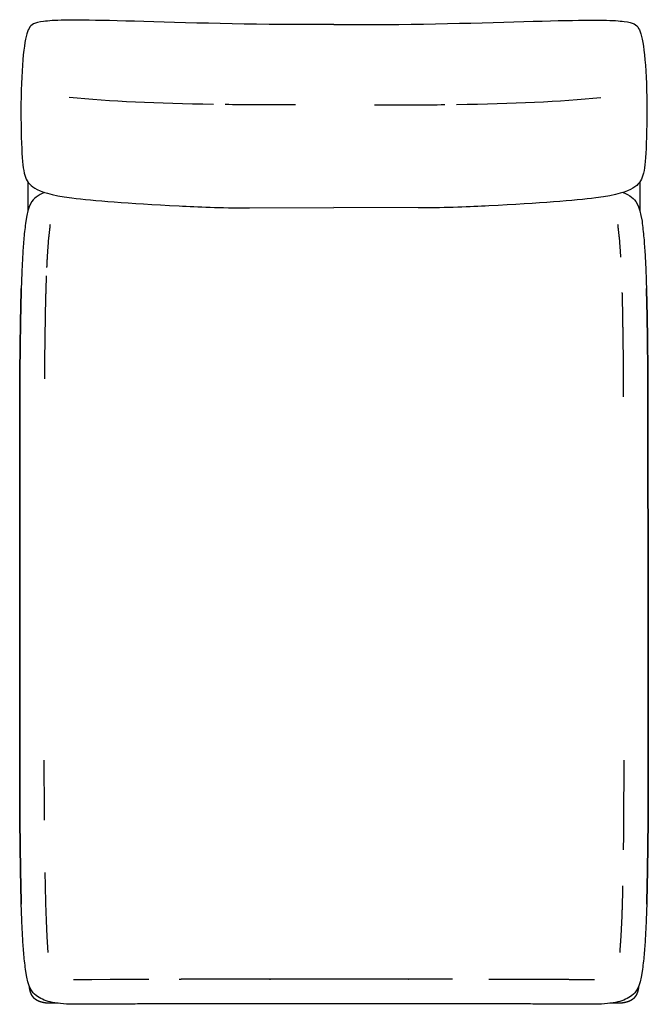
# Model space of a CAD drawing. Header units: millimetres. Extents: x -175 to 550, y -219 to 1321.
# Tile 6 of 11: x -6 to 122, y 236 to 437. Entities that reach past the tile are written whole.
import ezdxf

# ---------------------------------------------------------------- set-up
doc = ezdxf.new("R2010")
doc.units = ezdxf.units.MM
doc.layers.get('0').update_dxf_attribs({"true_color": 0x000000})

msp = doc.modelspace()

# ---------------------------------------------------------------- linework, layer by layer
at = {"linetype": 'Continuous'}
for p, q in [((40.52, 398.28), (57.71, 398.32)), ((74.91, 398.28), (57.71, 398.32)), ((-1.27, 282.17), (-1.27, 285.69)), ((-1.25, 278.46), (-1.27, 282.17)), ((-1.24, 274.76), (-1.25, 278.46)), ((-1.22, 273.44), (-1.24, 274.76)), ((-1.05, 260.08), (-1.1, 262.76)), ((-0.96, 256.5), (-1.05, 260.08)), ((-0.84, 253.02), (-0.96, 256.5)), ((-0.67, 249.68), (-0.84, 253.02)), ((-0.44, 246.46), (-0.67, 249.68)), ((8.4, 240.91), (4.69, 240.9)), ((12.12, 240.94), (8.4, 240.91)), ((15.84, 240.96), (12.12, 240.94)), ((19.57, 240.97), (15.84, 240.96)), ((20.04, 240.97), (19.57, 240.97))]:
    msp.add_line(p, q, dxfattribs=at)
for points in [[(-4.61, 403.56), (-4.61, 397.59)], [(120.04, 403.56), (120.04, 397.59)]]:
    msp.add_lwpolyline(points, dxfattribs=at)
for points, degree, knots in [([(57.71, 435.68), (54.21, 435.65), (36.89, 435.62), (7.04, 436.75), (-2.75, 436.41), (-4.48, 435.33), (-5.49, 431.5), (-6.16, 421.13), (-5.9, 409.17), (-5.41, 404.52), (-3.88, 402.27), (1.86, 400.19), (18.21, 399.06), (34.39, 398.27), (40.52, 398.28)], 3, [896.87584, 896.87584, 896.87584, 896.87584, 931.711355, 1064.812978, 1197.9146, 1331.016222, 1464.117844, 1597.219466, 1730.321089, 1863.422711, 1996.524333, 2129.625955, 2262.727577, 2311.629404, 2311.629404, 2311.629404, 2311.629404]), ([(57.71, 435.68), (61.22, 435.65), (78.54, 435.62), (108.39, 436.75), (118.18, 436.41), (119.9, 435.33), (120.92, 431.5), (121.59, 421.13), (121.33, 409.17), (120.84, 404.52), (119.3, 402.27), (113.57, 400.19), (97.22, 399.06), (81.04, 398.27), (74.91, 398.28)], 3, [896.87584, 896.87584, 896.87584, 896.87584, 931.711355, 1064.812978, 1197.9146, 1331.016222, 1464.117844, 1597.219466, 1730.321089, 1863.422711, 1996.524333, 2129.625955, 2262.727577, 2311.629404, 2311.629404, 2311.629404, 2311.629404]), ([(49.91, 419.3), (47.16, 419.29), (42.22, 419.27), (37.6, 419.3), (35.56, 419.32)], 3, [305.766476, 305.766476, 305.766476, 305.766476, 367.209493, 418.458872, 418.458872, 418.458872, 418.458872]), ([(65.97, 419.3), (68.72, 419.29), (73.66, 419.27), (78.28, 419.3), (80.32, 419.32)], 3, [305.766476, 305.766476, 305.766476, 305.766476, 367.209493, 418.458872, 418.458872, 418.458872, 418.458872]), ([(-1.19, 401.43), (-1.85, 401.17), (-3.24, 400.35), (-4.47, 399.04), (-5.04, 395.54), (-5.17, 394.41), (-5.3, 393.28), (-5.42, 392.16), (-5.5, 391.03), (-5.58, 389.91), (-5.66, 388.79), (-5.72, 387.64), (-5.78, 386.49), (-5.83, 385.35), (-5.87, 384.17), (-5.92, 382.99), (-5.96, 381.81), (-5.99, 380.6), (-6.02, 379.4), (-6.05, 378.19), (-6.07, 376.97), (-6.09, 375.75), (-6.11, 374.53), (-6.13, 373.3), (-6.15, 372.07), (-6.17, 370.85), (-6.18, 369.61), (-6.19, 368.38), (-6.21, 367.15), (-6.22, 365.91), (-6.23, 364.67), (-6.23, 363.44), (-6.24, 362.2), (-6.25, 360.96), (-6.25, 359.72), (-6.26, 358.48), (-6.26, 357.24), (-6.27, 289.22), (-6.27, 288.05), (-6.27, 286.87), (-6.27, 285.69), (-6.27, 286.87), (-6.27, 288.05), (-6.27, 289.22), (-6.26, 357.24), (-6.26, 358.48), (-6.25, 359.72), (-6.25, 360.96), (-6.24, 362.2), (-6.23, 363.44), (-6.23, 364.67), (-6.22, 365.91), (-6.21, 367.15), (-6.19, 368.38), (-6.18, 369.61), (-6.17, 370.85), (-6.15, 372.07), (-6.13, 373.3), (-6.11, 374.53), (-6.09, 375.75), (-6.07, 376.97), (-6.05, 378.19), (-6.02, 379.4), (-5.99, 380.6), (-5.96, 381.81)], 3, [240.668267, 240.668267, 240.668267, 240.668267, 270.609564, 316.137643, 316.137643, 316.137643, 317.137643, 317.137643, 317.137643, 318.137643, 318.137643, 318.137643, 319.137643, 319.137643, 319.137643, 320.137643, 320.137643, 320.137643, 321.137643, 321.137643, 321.137643, 322.137643, 322.137643, 322.137643, 323.137643, 323.137643, 323.137643, 324.137643, 324.137643, 324.137643, 325.137643, 325.137643, 325.137643, 326.137643, 326.137643, 326.137643, 327.137643, 327.137643, 327.137643, 328.088514, 328.088514, 328.088514, 329.039385, 329.039385, 329.039385, 330.039385, 330.039385, 330.039385, 331.039385, 331.039385, 331.039385, 332.039385, 332.039385, 332.039385, 333.039385, 333.039385, 333.039385, 334.039385, 334.039385, 334.039385, 335.039385, 335.039385, 335.039385, 336.039385, 336.039385, 336.039385, 336.039385]), ([(-3.41, 401.35), (-3.41, 401.35), (-3.41, 401.35), (-3.41, 401.35), (-3.41, 401.35)], 2, [22, 22, 22, 23, 23, 23.917996, 23.917996, 23.917996]), ([(-3.32, 401.44), (-3.32, 401.44), (-3.32, 401.44), (-3.32, 401.44), (-3.32, 401.44)], 2, [-971.25502, -971.25502, -971.25502, -970.510041, -970.510041, -969.765061, -969.765061, -969.765061]), ([(116.62, 401.43), (117.28, 401.17), (118.67, 400.35), (119.9, 399.04), (120.47, 395.54), (120.59, 394.41), (120.72, 393.28), (120.85, 392.16), (120.93, 391.03), (121.01, 389.91), (121.09, 388.79), (121.15, 387.64), (121.2, 386.49), (121.26, 385.35), (121.3, 384.17), (121.34, 382.99), (121.38, 381.81), (121.41, 380.6), (121.44, 379.4), (121.47, 378.19), (121.5, 376.97), (121.52, 375.75), (121.54, 374.53), (121.56, 373.3), (121.58, 372.07), (121.59, 370.85), (121.61, 369.61), (121.62, 368.38), (121.63, 367.15), (121.64, 365.91), (121.65, 364.67), (121.66, 363.44), (121.67, 362.2), (121.68, 360.96), (121.68, 359.72), (121.69, 358.48), (121.69, 357.24), (121.69, 289.22), (121.69, 288.05), (121.69, 286.87), (121.7, 285.69), (121.69, 286.87), (121.69, 288.05), (121.69, 289.22), (121.69, 357.24), (121.69, 358.48), (121.68, 359.72), (121.68, 360.96), (121.67, 362.2), (121.66, 363.44), (121.65, 364.67), (121.64, 365.91), (121.63, 367.15), (121.62, 368.38), (121.61, 369.61), (121.59, 370.85), (121.58, 372.07), (121.56, 373.3), (121.54, 374.53), (121.52, 375.75), (121.5, 376.97), (121.47, 378.19), (121.44, 379.4), (121.41, 380.6), (121.38, 381.81)], 3, [240.668267, 240.668267, 240.668267, 240.668267, 270.609564, 316.137643, 316.137643, 316.137643, 317.137643, 317.137643, 317.137643, 318.137643, 318.137643, 318.137643, 319.137643, 319.137643, 319.137643, 320.137643, 320.137643, 320.137643, 321.137643, 321.137643, 321.137643, 322.137643, 322.137643, 322.137643, 323.137643, 323.137643, 323.137643, 324.137643, 324.137643, 324.137643, 325.137643, 325.137643, 325.137643, 326.137643, 326.137643, 326.137643, 327.137643, 327.137643, 327.137643, 328.088514, 328.088514, 328.088514, 329.039385, 329.039385, 329.039385, 330.039385, 330.039385, 330.039385, 331.039385, 331.039385, 331.039385, 332.039385, 332.039385, 332.039385, 333.039385, 333.039385, 333.039385, 334.039385, 334.039385, 334.039385, 335.039385, 335.039385, 335.039385, 336.039385, 336.039385, 336.039385, 336.039385]), ([(118.8, 401.44), (118.8, 401.44), (118.8, 401.44), (118.8, 401.44), (118.8, 401.44)], 2, [971.25502, 971.25502, 971.25502, 972, 972, 972.74498, 972.74498, 972.74498]), ([(118.89, 401.35), (118.89, 401.35), (118.89, 401.35), (118.89, 401.35), (118.89, 401.35)], 2, [22, 22, 22, 23, 23, 23.917996, 23.917996, 23.917996]), ([(116.73, 359.77), (116.72, 361.59), (116.71, 363.4), (116.7, 365.25), (116.69, 367.1), (116.67, 368.94), (116.65, 370.78), (116.62, 372.62), (116.59, 374.45), (116.56, 376.27), (116.53, 378.08), (116.49, 379.54), (116.46, 381)], 2, [76.117011, 76.117011, 76.117011, 83.636637, 83.636637, 91.308496, 91.308496, 98.980356, 98.980356, 106.652215, 106.652215, 114.324075, 114.324075, 120.583516, 120.583516, 120.583516]), ([(121.44, 256.35), (121.47, 257.56), (121.5, 258.76), (121.53, 259.97), (121.55, 261.19), (121.57, 262.41), (121.59, 263.63), (121.61, 264.86), (121.63, 266.09), (121.65, 267.31), (121.66, 268.55), (121.67, 269.78), (121.69, 271.01), (121.7, 272.25), (121.7, 273.49), (121.71, 274.72), (121.72, 275.96), (121.73, 277.2), (121.73, 278.44), (121.74, 279.68), (121.74, 280.92), (121.75, 282.16), (121.75, 283.33), (121.75, 284.51), (121.75, 285.69), (121.75, 284.51), (121.75, 283.33), (121.75, 282.16), (121.74, 280.92), (121.74, 279.68), (121.73, 278.44), (121.73, 277.2), (121.72, 275.96), (121.71, 274.72), (121.7, 273.49), (121.7, 272.25), (121.69, 271.01), (121.67, 269.78), (121.66, 268.55), (121.65, 267.31), (121.63, 266.09), (121.61, 264.86), (121.59, 263.63), (121.57, 262.41), (121.55, 261.19), (121.53, 259.97), (121.5, 258.76), (121.47, 257.56), (121.44, 256.35), (121.4, 255.17), (121.35, 253.99), (121.31, 252.81), (121.26, 251.67), (121.2, 250.52), (121.14, 249.37), (121.06, 248.25), (120.98, 247.13), (120.9, 246), (120.78, 244.88), (120.65, 243.75), (120.52, 242.62), (119.95, 239.12), (118.47, 237.54), (115.9, 236.24), (112.77, 235.95), (110.86, 235.9), (109.59, 235.9), (108.32, 235.91), (107.06, 235.91), (105.82, 235.92), (104.57, 235.93), (103.33, 235.94), (102.09, 235.94), (100.85, 235.95), (99.61, 235.96), (98.37, 235.96), (97.13, 235.97), (95.89, 235.97), (94.66, 235.97), (93.42, 235.98), (92.18, 235.98), (90.94, 235.99), (89.7, 235.99), (88.46, 236), (87.22, 236), (85.98, 236), (84.74, 236), (83.5, 236), (82.26, 236.01), (81.01, 236.01), (79.77, 236.01), (78.52, 236.01), (77.28, 236.01), (76.03, 236.01), (74.78, 236.01), (73.53, 236.01), (72.28, 236.01), (71.03, 236.01), (69.79, 236.01), (69.12, 236.01), (68.45, 236.01), (67.79, 236.01), (67.12, 236.01), (66.45, 236.01), (45.69, 236.01), (44.44, 236.01), (43.2, 236.01), (41.95, 236.01), (40.7, 236.01), (39.45, 236.01), (38.2, 236.01), (36.96, 236.01), (35.71, 236.01), (34.47, 236.01), (33.22, 236.01), (31.98, 236), (30.74, 236), (29.5, 236), (28.26, 236), (27.02, 236), (25.78, 235.99), (24.54, 235.99), (23.3, 235.98), (22.06, 235.98), (20.82, 235.97), (19.59, 235.97), (18.35, 235.97), (17.11, 235.96), (15.87, 235.96), (14.63, 235.95), (13.39, 235.94), (12.15, 235.94), (10.9, 235.93), (9.66, 235.92), (8.42, 235.91), (7.16, 235.91), (5.89, 235.9), (4.62, 235.9), (2.71, 235.95), (-0.42, 236.24), (-2.99, 237.54), (-4.47, 239.12), (-5.04, 242.62), (-5.17, 243.75), (-5.3, 244.88), (-5.42, 246), (-5.5, 247.13), (-5.58, 248.25), (-5.66, 249.37), (-5.72, 250.52), (-5.78, 251.67), (-5.83, 252.81), (-5.87, 253.99), (-5.92, 255.17), (-5.96, 256.35), (-5.99, 257.56), (-6.02, 258.76), (-6.05, 259.97), (-6.07, 261.19), (-6.09, 262.41), (-6.11, 263.63), (-6.13, 264.86), (-6.15, 266.09), (-6.17, 267.31), (-6.18, 268.55), (-6.19, 269.78), (-6.21, 271.01), (-6.22, 272.25), (-6.23, 273.49), (-6.23, 274.72), (-6.24, 275.96), (-6.25, 277.2), (-6.25, 278.44), (-6.26, 279.68), (-6.26, 280.92), (-6.27, 282.16), (-6.27, 283.33), (-6.27, 284.51), (-6.27, 285.69), (-6.27, 284.51), (-6.27, 283.33), (-6.27, 282.16), (-6.26, 280.92), (-6.26, 279.68), (-6.25, 278.44), (-6.25, 277.2), (-6.24, 275.96), (-6.23, 274.72), (-6.23, 273.49), (-6.22, 272.25), (-6.21, 271.01), (-6.19, 269.78), (-6.18, 268.55), (-6.17, 267.31), (-6.15, 266.09), (-6.13, 264.86), (-6.11, 263.63), (-6.09, 262.41), (-6.07, 261.19), (-6.05, 259.97), (-6.02, 258.76), (-5.99, 257.56), (-5.96, 256.35)], 3, [0, 0, 0, 0, 1, 1, 1, 2, 2, 2, 3, 3, 3, 4, 4, 4, 5, 5, 5, 6, 6, 6, 7, 7, 7, 7.950871, 7.950871, 7.950871, 8.901742, 8.901742, 8.901742, 9.901742, 9.901742, 9.901742, 10.901742, 10.901742, 10.901742, 11.901742, 11.901742, 11.901742, 12.901742, 12.901742, 12.901742, 13.901742, 13.901742, 13.901742, 14.901742, 14.901742, 14.901742, 15.901742, 15.901742, 15.901742, 16.901742, 16.901742, 16.901742, 17.901742, 17.901742, 17.901742, 18.901742, 18.901742, 18.901742, 19.901742, 19.901742, 19.901742, 65.429822, 110.957901, 156.48598, 156.48598, 156.48598, 157.48598, 157.48598, 157.48598, 158.48598, 158.48598, 158.48598, 159.48598, 159.48598, 159.48598, 160.48598, 160.48598, 160.48598, 161.48598, 161.48598, 161.48598, 162.48598, 162.48598, 162.48598, 163.48598, 163.48598, 163.48598, 164.48598, 164.48598, 164.48598, 165.48598, 165.48598, 165.48598, 166.48598, 166.48598, 166.48598, 167.48598, 167.48598, 167.48598, 168.019693, 168.019693, 168.019693, 168.553405, 168.553405, 168.553405, 169.553405, 169.553405, 169.553405, 170.553405, 170.553405, 170.553405, 171.553405, 171.553405, 171.553405, 172.553405, 172.553405, 172.553405, 173.553405, 173.553405, 173.553405, 174.553405, 174.553405, 174.553405, 175.553405, 175.553405, 175.553405, 176.553405, 176.553405, 176.553405, 177.553405, 177.553405, 177.553405, 178.553405, 178.553405, 178.553405, 179.553405, 179.553405, 179.553405, 225.081484, 270.609564, 316.137643, 316.137643, 316.137643, 317.137643, 317.137643, 317.137643, 318.137643, 318.137643, 318.137643, 319.137643, 319.137643, 319.137643, 320.137643, 320.137643, 320.137643, 321.137643, 321.137643, 321.137643, 322.137643, 322.137643, 322.137643, 323.137643, 323.137643, 323.137643, 324.137643, 324.137643, 324.137643, 325.137643, 325.137643, 325.137643, 326.137643, 326.137643, 326.137643, 327.137643, 327.137643, 327.137643, 328.088514, 328.088514, 328.088514, 329.039385, 329.039385, 329.039385, 330.039385, 330.039385, 330.039385, 331.039385, 331.039385, 331.039385, 332.039385, 332.039385, 332.039385, 333.039385, 333.039385, 333.039385, 334.039385, 334.039385, 334.039385, 335.039385, 335.039385, 335.039385, 336.039385, 336.039385, 336.039385, 336.039385]), ([(81.85, 241.01), (81.44, 241.01), (81.02, 241.01), (79.15, 241.01), (77.28, 241.01), (75.4, 241.01), (73.53, 241.01), (71.66, 241.01), (69.79, 241.01), (68.79, 241.01), (67.79, 241.01), (56.74, 241.01), (45.69, 241.01), (43.82, 241.01), (41.95, 241.01), (40.08, 241.01), (38.2, 241.01), (36.33, 241.01), (34.46, 241.01), (32.59, 241), (30.73, 241), (28.87, 241), (27, 241), (26.6, 240.99), (26.19, 240.99)], 2, [273.773573, 273.773573, 273.773573, 275.49073, 275.49073, 283.16259, 283.16259, 290.834449, 290.834449, 298.506309, 298.506309, 302.600878, 302.600878, 306.695447, 306.695447, 314.367306, 314.367306, 322.039166, 322.039166, 329.711025, 329.711025, 337.382885, 337.382885, 345.054744, 345.054744, 346.721647, 346.721647, 346.721647]), ([(1.54, 236.11), (1.53, 236.11), (1.52, 236.11), (1.47, 236.11), (1.41, 236.11), (1.36, 236.11), (1.31, 236.11), (1.27, 236.11), (1.22, 236.11), (1.17, 236.11), (1.13, 236.11), (1.08, 236.11), (1.04, 236.11), (0.99, 236.11), (0.95, 236.11), (0.91, 236.11), (0.86, 236.11), (0.82, 236.11), (0.78, 236.11), (0.74, 236.11), (0.69, 236.11), (0.65, 236.11), (0.61, 236.11), (0.57, 236.11), (0.52, 236.11), (0.48, 236.11), (0.43, 236.11), (0.39, 236.11), (0.34, 236.11), (0.29, 236.11), (0.24, 236.11), (0.19, 236.11), (0.14, 236.11), (0.09, 236.11), (0.04, 236.11), (-0.01, 236.11), (-0.07, 236.11), (-0.12, 236.11), (-0.17, 236.12), (-0.23, 236.12), (-0.29, 236.12), (-0.34, 236.12), (-0.4, 236.12), (-0.46, 236.13), (-0.52, 236.13), (-0.58, 236.13), (-0.64, 236.14), (-0.7, 236.14), (-0.76, 236.15), (-0.82, 236.15), (-0.88, 236.16), (-0.94, 236.16), (-1, 236.17), (-1.06, 236.18), (-1.12, 236.19), (-1.19, 236.2), (-1.25, 236.21), (-1.31, 236.22), (-1.37, 236.23), (-1.44, 236.24), (-1.5, 236.25), (-1.56, 236.27), (-1.62, 236.28), (-1.69, 236.29), (-1.75, 236.31), (-1.81, 236.33), (-1.88, 236.34), (-1.94, 236.36), (-2, 236.38), (-2.06, 236.4), (-2.12, 236.42), (-2.18, 236.45), (-2.25, 236.47), (-2.31, 236.49), (-2.37, 236.52), (-2.43, 236.54), (-2.48, 236.57), (-2.54, 236.6), (-2.6, 236.62), (-2.66, 236.65), (-2.71, 236.68), (-2.77, 236.72), (-2.82, 236.75), (-2.88, 236.78), (-2.93, 236.82), (-2.98, 236.85), (-3.04, 236.89), (-3.09, 236.93), (-3.14, 236.97), (-3.18, 237.01), (-3.23, 237.05), (-3.28, 237.09), (-3.32, 237.14), (-3.37, 237.18), (-3.41, 237.23), (-3.45, 237.28), (-3.49, 237.32), (-3.53, 237.37), (-3.57, 237.42), (-3.61, 237.47), (-3.64, 237.53), (-3.68, 237.58), (-3.71, 237.63), (-3.74, 237.69), (-3.78, 237.74), (-3.81, 237.8), (-3.84, 237.86), (-3.86, 237.92), (-3.89, 237.97), (-3.92, 238.03), (-3.94, 238.09), (-3.97, 238.15), (-3.99, 238.21), (-4.01, 238.27), (-4.04, 238.33), (-4.06, 238.4), (-4.08, 238.46), (-4.1, 238.52), (-4.12, 238.58), (-4.13, 238.64), (-4.15, 238.71), (-4.17, 238.77), (-4.18, 238.83), (-4.19, 238.89), (-4.21, 238.96), (-4.22, 239.02), (-4.23, 239.08), (-4.24, 239.15), (-4.25, 239.21), (-4.26, 239.27), (-4.27, 239.33), (-4.28, 239.39), (-4.29, 239.46), (-4.3, 239.52), (-4.3, 239.58), (-4.3, 239.6), (-4.31, 239.62)], 2, [1128.817251, 1128.817251, 1128.817251, 1128.994582, 1128.994582, 1129.994582, 1129.994582, 1130.994582, 1130.994582, 1131.994582, 1131.994582, 1132.994582, 1132.994582, 1133.994582, 1133.994582, 1134.994582, 1134.994582, 1135.994582, 1135.994582, 1136.994582, 1136.994582, 1137.994582, 1137.994582, 1138.994582, 1138.994582, 1139.994582, 1139.994582, 1140.994582, 1140.994582, 1141.994582, 1141.994582, 1142.994582, 1142.994582, 1143.994582, 1143.994582, 1144.994582, 1144.994582, 1145.994582, 1145.994582, 1146.994582, 1146.994582, 1147.994582, 1147.994582, 1148.994582, 1148.994582, 1149.994582, 1149.994582, 1150.994582, 1150.994582, 1151.994582, 1151.994582, 1152.994582, 1152.994582, 1153.994582, 1153.994582, 1154.994582, 1154.994582, 1155.994582, 1155.994582, 1156.994582, 1156.994582, 1157.994582, 1157.994582, 1158.994582, 1158.994582, 1159.994582, 1159.994582, 1161.994582, 1161.994582, 1162.994582, 1162.994582, 1163.994582, 1163.994582, 1164.994582, 1164.994582, 1165.994582, 1165.994582, 1166.994582, 1166.994582, 1167.994582, 1167.994582, 1168.994582, 1168.994582, 1169.994582, 1169.994582, 1170.994582, 1170.994582, 1171.994582, 1171.994582, 1172.994582, 1172.994582, 1173.994582, 1173.994582, 1174.994582, 1174.994582, 1175.994582, 1175.994582, 1176.994582, 1176.994582, 1177.994582, 1177.994582, 1178.994582, 1178.994582, 1179.994582, 1179.994582, 1180.994582, 1180.994582, 1181.994582, 1181.994582, 1182.994582, 1182.994582, 1183.994582, 1183.994582, 1184.994582, 1184.994582, 1185.994582, 1185.994582, 1186.994582, 1186.994582, 1188.994582, 1188.994582, 1189.994582, 1189.994582, 1190.994582, 1190.994582, 1191.994582, 1191.994582, 1192.994582, 1192.994582, 1193.994582, 1193.994582, 1194.994582, 1194.994582, 1195.994582, 1195.994582, 1196.994582, 1196.994582, 1197.316469, 1197.316469, 1197.316469]), ([(119.79, 239.62), (119.78, 239.6), (119.78, 239.58), (119.78, 239.52), (119.77, 239.46), (119.76, 239.39), (119.75, 239.33), (119.74, 239.27), (119.73, 239.21), (119.72, 239.15), (119.71, 239.08), (119.7, 239.02), (119.69, 238.96), (119.67, 238.89), (119.66, 238.83), (119.65, 238.77), (119.63, 238.71), (119.61, 238.64), (119.6, 238.58), (119.58, 238.52), (119.56, 238.46), (119.54, 238.4), (119.52, 238.33), (119.49, 238.27), (119.47, 238.21), (119.45, 238.15), (119.42, 238.09), (119.4, 238.03), (119.37, 237.97), (119.34, 237.92), (119.32, 237.86), (119.29, 237.8), (119.26, 237.74), (119.22, 237.69), (119.19, 237.63), (119.16, 237.58), (119.12, 237.53), (119.09, 237.47), (119.05, 237.42), (119.01, 237.37), (118.97, 237.32), (118.93, 237.28), (118.89, 237.23), (118.85, 237.18), (118.8, 237.14), (118.76, 237.09), (118.71, 237.05), (118.66, 237.01), (118.62, 236.97), (118.57, 236.93), (118.52, 236.89), (118.46, 236.85), (118.41, 236.82), (118.36, 236.78), (118.3, 236.75), (118.25, 236.72), (118.19, 236.68), (118.14, 236.65), (118.08, 236.62), (118.02, 236.6), (117.96, 236.57), (117.91, 236.54), (117.85, 236.52), (117.79, 236.49), (117.73, 236.47), (117.66, 236.45), (117.6, 236.42), (117.54, 236.4), (117.48, 236.38), (117.42, 236.36), (117.36, 236.34), (117.29, 236.33), (117.23, 236.31), (117.17, 236.29), (117.1, 236.28), (117.04, 236.27), (116.98, 236.25), (116.92, 236.24), (116.85, 236.23), (116.79, 236.22), (116.73, 236.21), (116.67, 236.2), (116.6, 236.19), (116.54, 236.18), (116.48, 236.17), (116.42, 236.16), (116.36, 236.16), (116.3, 236.15), (116.23, 236.15), (116.17, 236.14), (116.11, 236.14), (116.06, 236.13), (116, 236.13), (115.94, 236.13), (115.88, 236.12), (115.82, 236.12), (115.77, 236.12), (115.71, 236.12), (115.65, 236.12), (115.6, 236.11), (115.55, 236.11), (115.49, 236.11), (115.44, 236.11), (115.39, 236.11), (115.34, 236.11), (115.29, 236.11), (115.24, 236.11), (115.19, 236.11), (115.14, 236.11), (115.09, 236.11), (115.05, 236.11), (115, 236.11), (114.96, 236.11), (114.91, 236.11), (114.87, 236.11), (114.83, 236.11), (114.79, 236.11), (114.74, 236.11), (114.7, 236.11), (114.66, 236.11), (114.62, 236.11), (114.57, 236.11), (114.53, 236.11), (114.49, 236.11), (114.44, 236.11), (114.4, 236.11), (114.35, 236.11), (114.31, 236.11), (114.26, 236.11), (114.21, 236.11), (114.17, 236.11), (114.12, 236.11), (114.07, 236.11), (114.01, 236.11), (113.96, 236.11), (113.95, 236.11), (113.94, 236.11)], 2, [922.678113, 922.678113, 922.678113, 923, 923, 924, 924, 925, 925, 926, 926, 927, 927, 928, 928, 929, 929, 930, 930, 932, 932, 933, 933, 934, 934, 935, 935, 936, 936, 937, 937, 938, 938, 939, 939, 940, 940, 941, 941, 942, 942, 943, 943, 944, 944, 945, 945, 946, 946, 947, 947, 948, 948, 949, 949, 950, 950, 951, 951, 952, 952, 953, 953, 954, 954, 955, 955, 956, 956, 957, 957, 959, 959, 960, 960, 961, 961, 962, 962, 963, 963, 964, 964, 965, 965, 966, 966, 967, 967, 968, 968, 969, 969, 970, 970, 971, 971, 972, 972, 973, 973, 974, 974, 975, 975, 976, 976, 977, 977, 978, 978, 979, 979, 980, 980, 981, 981, 982, 982, 983, 983, 984, 984, 985, 985, 986, 986, 987, 987, 988, 988, 989, 989, 990, 990, 991, 991, 991.17733, 991.17733, 991.17733]), ([(-3.41, 236.81), (-3.41, 236.81), (-3.41, 236.81), (-3.41, 236.81), (-3.41, 236.81)], 2, [22, 22, 22, 23, 23, 23.917996, 23.917996, 23.917996]), ([(118.8, 236.72), (118.8, 236.72), (118.8, 236.72), (118.8, 236.72), (118.8, 236.72)], 2, [-971.25502, -971.25502, -971.25502, -970.510041, -970.510041, -969.765061, -969.765061, -969.765061]), ([(118.89, 236.81), (118.89, 236.81), (118.89, 236.81), (118.89, 236.81), (118.89, 236.81)], 2, [22, 22, 22, 23, 23, 23.917996, 23.917996, 23.917996])]:
    msp.add_open_spline(points, degree=degree, knots=knots, dxfattribs=at)
for points, degree in [([(33.18, 419.35), (21.67, 419.51), (12.13, 419.96), (3.83, 420.77)], 3), ([(82.71, 419.35), (94.22, 419.51), (103.75, 419.96), (112.05, 420.77)], 3), ([(-0.09, 394.85), (-0.26, 393.27), (-0.44, 391.7)], 2), ([(115.92, 391.7), (115.74, 393.27), (115.57, 394.85)], 2), ([(-0.44, 391.7), (-0.56, 390.09), (-0.67, 388.48)], 2), ([(116.15, 388.48), (116.04, 390.09), (115.92, 391.7)], 2), ([(-0.67, 388.48), (-0.73, 387.3), (-0.79, 386.13)], 2), ([(116.16, 388.25), (116.16, 388.37), (116.15, 388.48)], 2), ([(-0.86, 384.45), (-0.91, 383.05), (-0.96, 381.66)], 2), ([(-0.96, 381.66), (-1, 379.87), (-1.05, 378.08)], 2), ([(-1.05, 378.08), (-1.08, 376.27), (-1.11, 374.45)], 2), ([(-1.11, 374.45), (-1.14, 372.62), (-1.17, 370.78)], 2), ([(-1.17, 370.78), (-1.19, 368.94), (-1.21, 367.1)], 2), ([(-1.21, 367.1), (-1.22, 365.25), (-1.24, 363.4)], 2), ([(116.75, 285.69), (116.75, 283.93), (116.75, 282.17)], 2), ([(116.75, 282.17), (116.74, 280.31), (116.73, 278.46)], 2), ([(116.73, 278.46), (116.72, 276.61), (116.71, 274.76)], 2), ([(116.71, 274.76), (116.7, 272.91), (116.69, 271.06)], 2), ([(116.69, 271.06), (116.67, 269.22), (116.65, 267.38)], 2), ([(116.53, 260.08), (116.48, 258.29), (116.44, 256.5)], 2), ([(116.44, 256.5), (116.38, 254.76), (116.32, 253.02)], 2), ([(116.32, 253.02), (116.24, 251.35), (116.15, 249.68)], 2), ([(116.15, 249.68), (116.04, 248.07), (115.92, 246.46)], 2), ([(92.2, 240.98), (90.72, 240.99), (89.25, 240.99)], 2), ([(95.91, 240.97), (94.05, 240.98), (92.2, 240.98)], 2), ([(99.64, 240.96), (97.77, 240.96), (95.91, 240.97)], 2), ([(103.36, 240.94), (101.5, 240.95), (99.64, 240.96)], 2), ([(107.08, 240.91), (105.22, 240.93), (103.36, 240.94)], 2), ([(110.79, 240.9), (108.94, 240.91), (107.08, 240.91)], 2), ([(-3.32, 236.72), (-3.32, 236.72), (-3.32, 236.72)], 2), ([(-3.32, 236.72), (-3.32, 236.72), (-3.32, 236.72)], 2)]:
    msp.add_open_spline(points, degree=degree, dxfattribs=at)

doc.saveas('drawing.dxf')
